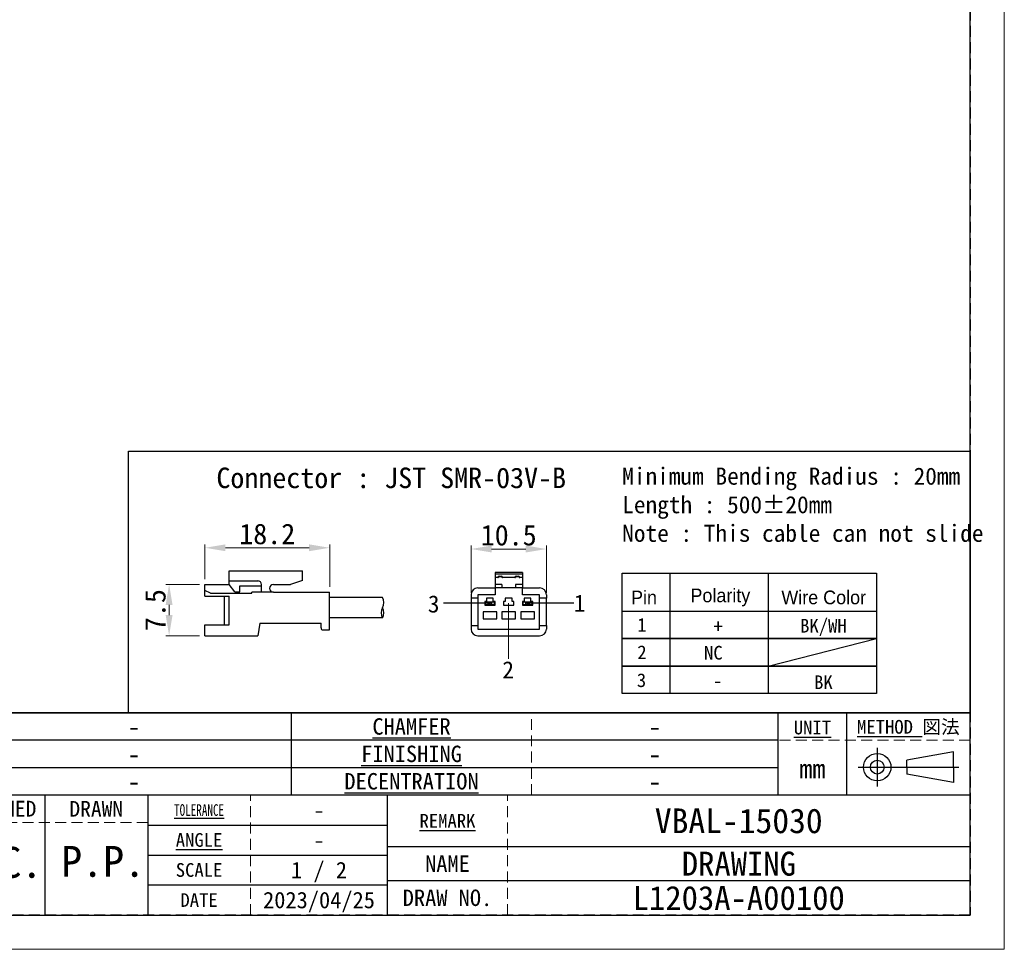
# Model space of a CAD drawing. Header units: millimetres. Extents: x -201 to 202, y 143 to 428.
# Tile 3 of 9: x 58 to 202, y 143 to 278. Entities that reach past the tile are written whole.
import ezdxf
from ezdxf.enums import TextEntityAlignment as Align

# ---------------------------------------------------------------- set-up
doc = ezdxf.new("R2010")
doc.units = ezdxf.units.MM
doc.header["$LTSCALE"] = 0.25
doc.linetypes.add('HIDDEN', pattern=[9.525, 6.35, -3.175])
doc.layers.add('CABLE 3P', color=7, linetype='Continuous')
doc.layers.add('FORM', color=7, linetype='Continuous')
doc.layers.add('DIMENSION', color=6, linetype='Continuous', lineweight=9)
doc.layers.add('TXT1', color=5, linetype='Continuous', lineweight=15)
doc.layers.add('EMPTY LINE', color=252, linetype='Continuous', lineweight=0, plot=False)
doc.styles.add('(TNK)aSS', font='txt', dxfattribs={"width": 0.75, "oblique": 15, "height": 3.5})
doc.styles.get("Standard").update_dxf_attribs({"font": 'arial.ttf'})
doc.styles.add('takachi1', font='msgothic.ttc', dxfattribs={"height": 2.5})
doc.styles.add('VS Standard', font='msgothic.ttc', dxfattribs={"height": 3})
doc.styles.add('VS Standard(小)', font='txt', dxfattribs={"height": 2.4})
doc.dimstyles.new('TMIZO', dxfattribs={"dimscale": 0, "dimtxt": 3.5, "dimasz": 3, "dimexe": 0.5, "dimexo": 0.8, "dimgap": 0.5, "dimtad": 3, "dimtoh": 1, "dimdec": 1, "dimrnd": 0.005, "dimdsep": 46, "dimtxsty": '(TNK)aSS', "dimcen": 0, "dimclrd": 5, "dimclre": 5, "dimclrt": 5, "dimaunit": 1, "dimadec": 0, "dimazin": 2, "dimtfac": 1, "dimtdec": 1, "dimtmove": 0, "dimatfit": 3, "dimfxl": 1, "dimtzin": 0, "dimlwd": -1, "dimlwe": -1, "dimarcsym": 0})

# ---------------------------------------------------------------- blocks, each defined once
blk = doc.blocks.new('表題欄金物用_ver2.0.0')
at = {"layer": 'FORM', "color": 0}
for p, q in [((-11, 40.5), (-191, 40.5)), ((-110, 28.49), (-110, 40.5)), ((-39, 28.49), (-39, 40.49)), ((-29, 28.49), (-29, 40.49)), ((-11, 28.5), (-11, 40.5)), ((-39, 36.5), (-191, 36.5)), ((-24.54, 35.38), (-24.54, 29.78)), ((-13.42, 34.8), (-20.21, 33.59)), ((-13.42, 32.58), (-13.42, 34.8)), ((-20.21, 32.58), (-20.21, 33.59)), ((-39, 32.5), (-191, 32.5)), ((-27.34, 32.58), (-12.62, 32.58)), ((-20.21, 32.58), (-20.21, 31.57)), ((-13.42, 32.58), (-13.42, 30.35)), ((-13.42, 30.35), (-20.21, 31.57)), ((-11, 28.5), (-191, 28.5)), ((-146, 28.5), (-146, 11)), ((-131, 28.5), (-131, 11)), ((-96, 11), (-96, 28.5)), ((-11, 11), (-11, 28.5)), ((-131, 24.12), (-96, 24.12)), ((-96, 21), (-11, 21)), ((-131, 19.75), (-96, 19.75)), ((-11, 16), (-96, 16)), ((-96, 15.38), (-131, 15.38)), ((-191, 11), (-11, 11))]:
    blk.add_line(p, q, dxfattribs=at)
at = {"layer": 'FORM', "color": 0, "linetype": 'HIDDEN', "lineweight": 9}
for p, q in [((-75, 28.49), (-75, 40.49)), ((-11, 36.5), (-39, 36.5)), ((-116, 11), (-116, 28.5)), ((-78.5, 11), (-78.5, 28.5)), ((-131, 24.5), (-191, 24.5))]:
    blk.add_line(p, q, dxfattribs=at)
at = {"layer": 'FORM', "color": 0}
for radius in [2, 1]:
    blk.add_circle((-24.54, 32.58), radius, dxfattribs=at)
at = {"layer": 'FORM', "color": 0, "attachment_point": 5}
for s, insert, char_height, width, style in [('{\\LCHAMFER}   ', (-92.5, 38.5), 2.4, 35, 'VS Standard(小)'), ('{\\LUNIT}', (-34, 38.35), 2, 20, 'VS Standard'), ('{\\LMETHOD} 図法', (-20, 38.35), 2, 20, 'VS Standard'), ('{\\LFINISHING}', (-92.5, 34.5), 2.4, 35, 'VS Standard(小)'), ('mm', (-34, 32.35), 2.8, 20, 'VS Standard'), ('{\\LDECENTRATION} ', (-92.5, 30.5), 2.4, 35, 'VS Standard(小)'), ('{\\fＭＳ ゴシック|b0|i0|c128|p49;DESIGNED}', (-153.5, 26.5), 2.3, 15, 'VS Standard'), ('{\\fＭＳ ゴシック|b0|i0|c128|p49;DRAWN}', (-138.5, 26.5), 2.3, 15, 'VS Standard'), ('{\\W0.7;\\LTOLERANCE\\l }', (-123.5, 26.31), 1.7, 20, 'VS Standard(小)'), ('{\\LANGLE}', (-123.5, 21.94), 2, 14.9784, 'VS Standard(小)'), ('SCALE', (-123.5, 17.56), 2, 15, 'VS Standard(小)'), ('{\\fＭＳ ゴシック|b0|i0|c128|p49;NAME}', (-87.25, 18.5), 2.4, 15, 'VS Standard(小)'), ('{\\fＭＳ ゴシック|b0|i0|c128|p49;DRAW NO.}', (-87.25, 13.5), 2.4, 15, 'VS Standard(小)'), ('{\\fＭＳ ゴシック|b0|i0|c128|p49;DATE}', (-123.5, 13.19), 2, 15, 'VS Standard(小)')]:
    blk.add_mtext(s, dxfattribs=dict(at, insert=insert, char_height=char_height, width=width, style=style))
at = {"layer": 'FORM', "color": 0, "insert": (-87.25, 24.75), "char_height": 2, "width": 16, "attachment_point": 5, "line_spacing_factor": 0.8, "style": 'VS Standard'}
blk.add_mtext('\\pxsm0.9;{\\LREMARK}   ', dxfattribs=at)
at = {"layer": 'FORM', "color": 0}
for tag, height, style, p in [('材料', 2.8, 'VS Standard', (-133, 38.5)), ('一般面取', 2.8, 'VS Standard', (-57, 38.5)), ('処理', 2.8, 'VS Standard', (-133, 34.5)), ('仕上', 2.8, 'VS Standard', (-57, 34.5)), ('処理接点', 2.8, 'VS Standard', (-133, 30.5)), ('偏芯', 2.8, 'VS Standard', (-57, 30.5)), ('一般公差', 2.4, 'VS Standard(小)', (-106, 26.31)), ('適用（機種名）', 3.6, 'VS Standard', (-44.75, 24.75)), ('角度', 2.4, 'VS Standard(小)', (-106, 21.94)), ('NAME', 3.5, 'VS Standard', (-44.75, 18.5)), ('SCALE', 2.4, 'VS Standard(小)', (-106, 17.56)), ('DATE', 2.4, 'VS Standard(小)', (-106, 13.19)), ('DRAW_NO.', 3.5, 'VS Standard', (-44.75, 13.5))]:
    blk.add_attdef(tag, text='', height=height, dxfattribs=dict(at, style=style)).set_placement(p, align=Align.MIDDLE_CENTER)
at = {"layer": 'FORM', "color": 0, "style": 'VS Standard'}
for tag, p in [('APPROVED', (-182.5, 15.06)), ('CHECKED', (-167.5, 15.18)), ('DESIGNED', (-152.5, 15.09)), ('DRAWN', (-137.5, 15.23))]:
    blk.add_attdef(tag, text='', height=4.5, dxfattribs=at).set_placement(p, align=Align.BOTTOM_CENTER)
blk = doc.blocks.new('*D59')
at = {"layer": 'Defpoints', "color": 0}
for p in [(134.68, 201.16), (123.68, 193.99), (134.68, 193.99)]:
    blk.add_point(p, dxfattribs=at)
at = {"layer": 'DIMENSION', "color": 0}
for p, q in [((123.68, 194.79), (123.68, 201.66)), ((126.68, 201.16), (131.68, 201.16)), ((134.68, 194.79), (134.68, 201.66))]:
    blk.add_line(p, q, dxfattribs=at)
for points in [[(126.68, 201.66), (126.68, 200.66), (123.68, 201.16)], [(131.68, 200.66), (131.68, 201.66), (134.68, 201.16)]]:
    blk.add_solid(points, dxfattribs=at)
at = {"layer": 'DIMENSION', "color": 0, "insert": (129.18, 203.16), "char_height": 3, "attachment_point": 5, "style": 'VS Standard'}
blk.add_mtext('10.5', dxfattribs=at)
blk = doc.blocks.new('*D60')
at = {"layer": 'Defpoints', "color": 0}
for p in [(84.85, 196), (79.63, 188.51), (84.87, 188.51)]:
    blk.add_point(p, dxfattribs=at)
at = {"layer": 'DIMENSION', "color": 0}
for p, q in [((84.05, 196), (79.13, 196)), ((79.63, 193), (79.63, 191.51)), ((84.07, 188.51), (79.13, 188.51))]:
    blk.add_line(p, q, dxfattribs=at)
for points in [[(80.13, 193), (79.13, 193), (79.63, 196)], [(79.13, 191.51), (80.13, 191.51), (79.63, 188.51)]]:
    blk.add_solid(points, dxfattribs=at)
at = {"layer": 'DIMENSION', "color": 0, "insert": (77.63, 192.25), "char_height": 3, "attachment_point": 5, "rotation": 90, "style": 'VS Standard'}
blk.add_mtext('7.5', dxfattribs=at)
blk = doc.blocks.new('*D61')
at = {"layer": 'Defpoints', "color": 0}
for p in [(103.06, 201.34), (84.85, 195.98), (103.06, 194.86)]:
    blk.add_point(p, dxfattribs=at)
at = {"layer": 'DIMENSION', "color": 0}
for p, q in [((84.85, 196.78), (84.85, 201.84)), ((87.85, 201.34), (100.06, 201.34)), ((103.06, 195.66), (103.06, 201.84))]:
    blk.add_line(p, q, dxfattribs=at)
for points in [[(87.85, 201.84), (87.85, 200.84), (84.85, 201.34)], [(100.06, 200.84), (100.06, 201.84), (103.06, 201.34)]]:
    blk.add_solid(points, dxfattribs=at)
at = {"layer": 'DIMENSION', "color": 0, "insert": (93.95, 203.34), "char_height": 3, "attachment_point": 5, "style": 'VS Standard'}
blk.add_mtext('18.2', dxfattribs=at)

msp = doc.modelspace()

# ---------------------------------------------------------------- linework, layer by layer
at = {"layer": 'CABLE 3P'}
for p, q in [((88.3742, 197.9786), (99.0742, 197.9786)), ((88.3742, 195.9786), (88.3742, 197.9786)), ((88.3742, 197.9786), (99.0742, 197.9786)), ((88.3742, 195.9786), (88.3742, 197.9786)), ((99.0742, 196.5832), (99.0742, 197.9786)), ((131.1842, 197.7381), (127.1842, 197.7381)), ((127.1842, 197.7381), (127.1842, 197.5089)), ((131.1842, 197.5089), (127.1842, 197.5089)), ((127.1842, 197.5089), (127.1842, 196.9881)), ((127.6842, 196.9881), (127.1842, 196.9881)), ((127.1842, 196.9881), (127.1842, 195.9881)), ((127.5842, 196.9881), (127.5842, 196.9972)), ((127.7842, 197.1881), (127.6842, 197.0881)), ((127.6842, 197.0881), (127.6842, 196.9881)), ((128.1842, 197.0881), (127.6842, 197.0881)), ((127.7842, 197.1972), (127.7842, 197.1881)), ((127.7842, 197.1972), (128.0842, 197.1972)), ((127.7842, 197.1881), (128.0842, 197.1881)), ((128.0842, 197.1972), (128.0842, 197.1881)), ((128.0842, 197.1881), (128.1842, 197.0881)), ((128.1842, 197.0881), (128.1842, 196.9881)), ((130.1842, 196.9881), (128.1842, 196.9881)), ((128.2842, 196.9972), (128.2842, 196.9881)), ((130.0842, 196.9881), (130.0842, 196.9972)), ((130.2842, 197.1881), (130.1842, 197.0881)), ((130.1842, 197.0881), (130.1842, 196.9881)), ((130.6842, 197.0881), (130.1842, 197.0881)), ((130.2842, 197.1972), (130.2842, 197.1881)), ((130.2842, 197.1972), (130.5842, 197.1972)), ((130.2842, 197.1881), (130.5842, 197.1881)), ((130.5842, 197.1972), (130.5842, 197.1881)), ((130.5842, 197.1881), (130.6842, 197.0881)), ((130.6842, 197.0881), (130.6842, 196.9881)), ((131.1842, 196.9881), (130.6842, 196.9881)), ((130.7842, 196.9972), (130.7842, 196.9881)), ((131.1842, 197.7381), (131.1842, 197.5089)), ((131.1842, 197.5089), (131.1842, 196.9881)), ((131.1842, 196.9881), (131.1842, 195.9881)), ((84.851, 194.2916), (84.851, 195.9786)), ((84.851, 195.9786), (88.3742, 195.9786)), ((84.851, 194.2916), (84.851, 195.9786)), ((84.851, 195.9786), (88.3742, 195.9786)), ((88.3742, 196.5079), (92.6074, 196.5079)), ((88.3742, 196.5079), (92.6074, 196.5079)), ((89.2077, 194.9259), (88.3742, 195.9786)), ((89.2077, 194.9259), (88.3742, 195.9786)), ((89.9722, 194.9259), (89.9722, 195.7978)), ((89.9722, 195.7978), (93.0974, 195.7978)), ((89.9722, 194.9259), (89.9722, 195.7978)), ((89.9722, 195.7978), (93.0974, 195.7978)), ((93.0974, 194.8505), (93.0974, 196.0045)), ((93.0974, 194.8505), (93.0974, 196.0045)), ((94.8476, 195.9786), (97.3459, 195.9786)), ((94.8476, 195.9786), (97.3459, 195.9786)), ((99.0742, 196.5832), (97.3459, 195.9786)), ((99.0742, 196.5832), (97.3459, 195.9786)), ((124.6842, 195.4881), (127.1842, 195.4881)), ((128.1842, 195.9881), (127.1842, 195.9881)), ((127.1842, 195.9881), (127.1842, 195.4881)), ((127.1842, 195.4881), (127.1842, 194.4881)), ((128.1842, 195.4881), (127.1842, 195.4881)), ((128.1842, 195.9881), (128.1842, 195.4881)), ((130.1842, 195.4881), (128.1842, 195.4881)), ((131.1842, 195.9881), (130.1842, 195.9881)), ((130.1842, 195.9881), (130.1842, 195.4881)), ((131.1842, 195.4881), (130.1842, 195.4881)), ((131.1842, 195.9881), (131.1842, 195.4881)), ((131.1842, 194.4881), (131.1842, 195.4881)), ((131.1842, 195.4881), (133.6842, 195.4881)), ((85.6899, 194.7015), (84.851, 195.0927)), ((85.6899, 194.7015), (84.851, 195.0927)), ((84.851, 194.2916), (88.3742, 194.2916)), ((84.851, 194.2916), (88.3742, 194.2916)), ((85.6899, 194.7015), (91.711, 194.7015)), ((85.6899, 194.7015), (91.711, 194.7015)), ((87.7218, 190.0996), (87.7218, 194.2916)), ((87.7218, 190.0996), (87.7218, 194.2916)), ((88.3742, 190.0996), (88.3742, 194.2916)), ((88.3742, 190.0996), (88.3742, 194.2916)), ((89.2077, 194.9259), (89.9722, 194.9259)), ((89.2077, 194.9259), (89.9722, 194.9259)), ((94.8476, 194.8505), (91.711, 194.8505)), ((91.711, 194.7015), (91.711, 194.8505)), ((94.8476, 194.8505), (91.711, 194.8505)), ((91.711, 194.7015), (91.711, 194.8505)), ((94.8476, 194.8505), (103.051, 194.8505)), ((94.8476, 194.8505), (103.051, 194.8505)), ((103.051, 189.3505), (103.051, 194.8505)), ((103.051, 189.3505), (103.051, 194.8505)), ((110.7651, 194.1005), (103.051, 194.1005)), ((123.6842, 194.4881), (123.6842, 193.9881)), ((124.6842, 193.9881), (123.6842, 193.9881)), ((123.6842, 193.9881), (123.6842, 189.9881)), ((124.6842, 194.4881), (124.6842, 193.9881)), ((127.1842, 194.4881), (124.6842, 194.4881)), ((124.6842, 193.9881), (124.6842, 189.9881)), ((126.9342, 193.9881), (125.9342, 193.9881)), ((125.9342, 193.9881), (125.9342, 193.4881)), ((126.9342, 193.4881), (126.9342, 193.9881)), ((128.6842, 193.9881), (128.6842, 193.4881)), ((129.6842, 193.9881), (128.6842, 193.9881)), ((129.6842, 193.4881), (129.6842, 193.9881)), ((133.6842, 194.4881), (131.1842, 194.4881)), ((132.4342, 193.9881), (131.4342, 193.9881)), ((131.4342, 193.9881), (131.4342, 193.4881)), ((132.4342, 193.4881), (132.4342, 193.9881)), ((133.6842, 193.9881), (133.6842, 194.4881)), ((134.6842, 193.9881), (133.6842, 193.9881)), ((133.6842, 189.9881), (133.6842, 193.9881)), ((134.6842, 194.4881), (134.6842, 193.9881)), ((134.6842, 189.9881), (134.6842, 193.9881)), ((126.3144, 193.2381), (119.6761, 193.2381)), ((125.9342, 193.4881), (125.6842, 193.4881)), ((125.6842, 193.4881), (125.6842, 192.9881)), ((125.6842, 192.9881), (127.1842, 192.9881)), ((125.8092, 193.0381), (125.8092, 193.4381)), ((125.8092, 193.4381), (126.2842, 193.4381)), ((126.2842, 193.0381), (125.8092, 193.0381)), ((126.2842, 193.4381), (126.1842, 193.3381)), ((126.3842, 193.3381), (126.1842, 193.3381)), ((126.1842, 193.1381), (126.1842, 193.3381)), ((126.1842, 193.1381), (126.3842, 193.1381)), ((126.1842, 193.1381), (126.2842, 193.0381)), ((126.2842, 193.4381), (126.4342, 193.4381)), ((126.4342, 193.0381), (126.2842, 193.0381)), ((126.4342, 193.4144), (126.3842, 193.3381)), ((126.3842, 193.3381), (126.3842, 193.1381)), ((126.3842, 193.1381), (126.4342, 193.0618)), ((126.4342, 193.4381), (126.4342, 193.4144)), ((126.4342, 193.4381), (126.5842, 193.4381)), ((126.4842, 193.3381), (126.4342, 193.4144)), ((126.4342, 193.0618), (126.4842, 193.1381)), ((126.4342, 193.0618), (126.4342, 193.0381)), ((126.5842, 193.0381), (126.4342, 193.0381)), ((126.4842, 193.1381), (126.4842, 193.3381)), ((126.6842, 193.3381), (126.4842, 193.3381)), ((126.4842, 193.1381), (126.6842, 193.1381)), ((126.6842, 193.3381), (126.5842, 193.4381)), ((126.5842, 193.4381), (127.0592, 193.4381)), ((126.5842, 193.0381), (126.6842, 193.1381)), ((127.0592, 193.0381), (126.5842, 193.0381)), ((126.6842, 193.3381), (126.6842, 193.1381)), ((127.1842, 193.4881), (126.9342, 193.4881)), ((127.0592, 193.4381), (127.0592, 193.0381)), ((127.1842, 192.9881), (127.1842, 193.4881)), ((128.4342, 193.4881), (128.4342, 192.9881)), ((128.6842, 193.4881), (128.4342, 193.4881)), ((128.4342, 192.9881), (129.9342, 192.9881)), ((129.9342, 193.4881), (129.6842, 193.4881)), ((129.9342, 192.9881), (129.9342, 193.4881)), ((131.4342, 193.4881), (131.1842, 193.4881)), ((131.1842, 193.4881), (131.1842, 192.9881)), ((131.1842, 192.9881), (132.6842, 192.9881)), ((131.3092, 193.0381), (131.3092, 193.4381)), ((131.3092, 193.4381), (131.7842, 193.4381)), ((131.7842, 193.0381), (131.3092, 193.0381)), ((131.7842, 193.4381), (131.6842, 193.3381)), ((131.8842, 193.3381), (131.6842, 193.3381)), ((131.6842, 193.1381), (131.6842, 193.3381)), ((131.6842, 193.1381), (131.8842, 193.1381)), ((131.6842, 193.1381), (131.7842, 193.0381)), ((131.7842, 193.4381), (131.9342, 193.4381)), ((131.9342, 193.0381), (131.7842, 193.0381)), ((131.9342, 193.4144), (131.8842, 193.3381)), ((131.8842, 193.3381), (131.8842, 193.1381)), ((131.8842, 193.1381), (131.9342, 193.0618)), ((131.9342, 193.4381), (131.9342, 193.4144)), ((131.9342, 193.4381), (132.0842, 193.4381)), ((131.9842, 193.3381), (131.9342, 193.4144)), ((131.9342, 193.0618), (131.9842, 193.1381)), ((131.9342, 193.0618), (131.9342, 193.0381)), ((132.0842, 193.0381), (131.9342, 193.0381)), ((131.9842, 193.1381), (131.9842, 193.3381)), ((132.1842, 193.3381), (131.9842, 193.3381)), ((131.9842, 193.1381), (132.1842, 193.1381)), ((138.6881, 193.2381), (132.0498, 193.2381)), ((132.1842, 193.3381), (132.0842, 193.4381)), ((132.0842, 193.4381), (132.5592, 193.4381)), ((132.0842, 193.0381), (132.1842, 193.1381)), ((132.5592, 193.0381), (132.0842, 193.0381)), ((132.1842, 193.3381), (132.1842, 193.1381)), ((132.6842, 193.4881), (132.4342, 193.4881)), ((132.5592, 193.4381), (132.5592, 193.0381)), ((132.6842, 192.9881), (132.6842, 193.4881)), ((110.7651, 191.1005), (103.051, 191.1005)), ((127.4342, 191.9881), (125.4342, 191.9881)), ((125.4342, 191.9881), (125.4342, 190.9881)), ((127.4342, 190.9881), (127.4342, 191.9881)), ((130.1842, 191.9881), (128.1842, 191.9881)), ((128.1842, 191.9881), (128.1842, 190.9881)), ((130.1842, 190.9881), (130.1842, 191.9881)), ((130.9342, 191.9881), (130.9342, 190.9881)), ((132.9342, 191.9881), (130.9342, 191.9881)), ((132.9342, 190.9881), (132.9342, 191.9881)), ((84.851, 188.4786), (84.851, 190.0996)), ((84.851, 190.0996), (88.3742, 190.0996)), ((84.851, 188.4786), (84.851, 190.0996)), ((84.851, 190.0996), (88.3742, 190.0996)), ((92.851, 190.3505), (92.551, 188.4786)), ((92.851, 190.3505), (101.7959, 190.3505)), ((92.851, 190.3505), (101.7959, 190.3505)), ((101.7959, 189.6505), (101.7959, 190.3505)), ((101.7959, 189.6505), (101.7959, 190.3505)), ((123.6842, 189.9881), (124.6842, 189.9881)), ((123.6842, 189.9881), (123.6842, 189.4881)), ((124.6842, 189.9881), (124.6842, 189.4881)), ((125.4342, 190.9881), (127.4342, 190.9881)), ((128.1842, 190.9881), (130.1842, 190.9881)), ((130.9342, 190.9881), (132.9342, 190.9881)), ((133.6842, 189.9881), (134.6842, 189.9881)), ((133.6842, 189.4881), (133.6842, 189.9881)), ((134.6842, 189.9881), (134.6842, 189.4881)), ((84.851, 188.4786), (92.551, 188.4786)), ((84.851, 188.4786), (92.551, 188.4786)), ((102.0959, 189.3505), (103.051, 189.3505)), ((102.0959, 189.3505), (103.051, 189.3505)), ((124.6842, 189.4881), (133.6842, 189.4881)), ((124.6842, 188.4881), (133.6842, 188.4881))]:
    msp.add_line(p, q, dxfattribs=at)
for centre, radius, start, end in [((127.7842, 196.9972), 0.2, 90, 180), ((127.5886, 197.0928), 0.0958, 267.402573, 357.142919), ((128.0842, 196.9972), 0.2, 0, 90), ((128.2799, 197.0928), 0.0958, 182.857163, 272.597478), ((130.2842, 196.9972), 0.2, 90, 180), ((130.0886, 197.0928), 0.0958, 267.402651, 357.142841), ((130.5842, 196.9972), 0.2, 0, 90), ((130.7799, 197.0928), 0.0958, 182.857274, 272.597233), ((92.5939, 196.0045), 0.5035, 0, 91.535232), ((92.5939, 196.0045), 0.5035, 0, 91.535232), ((94.8476, 195.4146), 0.5641, 90, 270), ((94.8476, 195.4146), 0.5641, 90, 270), ((124.6842, 194.4881), 1, 90, 180), ((133.6842, 194.4881), 1, 0, 90), ((109.5651, 193.3505), 1.4151, 327.994617, 32.005383), ((111.9651, 191.8505), 1.4151, 147.994617, 212.005383), ((109.5651, 191.8505), 1.4151, 327.994617, 32.005383), ((102.0959, 189.6505), 0.3, 180, 270), ((102.0959, 189.6505), 0.3, 180, 270), ((124.6842, 189.4881), 1, 180, 270), ((133.6842, 189.4881), 1, 270, 0)]:
    msp.add_arc(centre, radius, start, end, dxfattribs=at)
at = {"layer": 'DIMENSION'}
msp.add_line((129.1569, 193.2711), (129.1569, 185.1552), dxfattribs=at)
at = {"layer": 'EMPTY LINE'}
for p, q in [((201.5, 142.75), (201.5, 427.75)), ((-201.5, 142.75), (201.5, 142.75))]:
    msp.add_line(p, q, dxfattribs=at)
at = {"layer": 'FORM'}
for p, q in [((145.7445, 197.6145), (182.8359, 197.6145)), ((145.7445, 192.0883), (145.7445, 197.6145)), ((152.6812, 197.6145), (152.6812, 180.0883)), ((167.0331, 197.6145), (167.0331, 180.0883)), ((182.8359, 197.6145), (182.8359, 180.0883)), ((167.0331, 184.0883), (182.8359, 188.0883))]:
    msp.add_line(p, q, dxfattribs=at)
at = {"layer": 'FORM', "linetype": 'HIDDEN'}
msp.add_lwpolyline([(-196.5, 422.75), (196.5, 422.75), (196.5, 147.75), (-196.5, 147.75)], close=True, dxfattribs=at)
at = {"layer": 'FORM'}
for points in [[(-196.5, 422.75), (-196.5, 147.75), (-78.5, 147.75), (-78.5, 159.75), (16.5, 159.75), (16.5, 177.25), (196.5, 177.25), (196.5, 422.75), (-196.5, 422.75)], [(73.6918, 215.458), (196.5, 215.458), (196.5, 177.25), (73.6918, 177.25)]]:
    msp.add_lwpolyline(points, close=True, dxfattribs=at)
for points in [[(182.8359, 188.0883), (145.7445, 188.0883), (145.7445, 192.0883), (182.8359, 192.0883)], [(182.8359, 184.0883), (145.7445, 184.0883), (145.7445, 188.0883), (182.8359, 188.0883)], [(182.8359, 180.0883), (145.7445, 180.0883), (145.7445, 184.0883), (182.8359, 184.0883)]]:
    msp.add_lwpolyline(points, dxfattribs=at)

# ---------------------------------------------------------------- block references
ref = msp.add_blockref('表題欄金物用_ver2.0.0', (207.5, 136.75), dxfattribs=at)
ref.add_attrib('材料', '-', dxfattribs={"layer": 'EMPTY LINE', "color": 0, "height": 2.8, "style": 'VS Standard'}).set_placement((74.5, 175.25), align=Align.MIDDLE_CENTER)
ref.add_attrib('処理', '-', dxfattribs={"color": 0, "height": 2.8, "style": 'VS Standard'}).set_placement((74.5, 171.25), align=Align.MIDDLE_CENTER)
ref.add_attrib('処理接点', '-', dxfattribs={"color": 0, "height": 2.8, "style": 'VS Standard'}).set_placement((74.5, 167.25), align=Align.MIDDLE_CENTER)
ref.add_attrib('一般面取', '-', dxfattribs={"color": 0, "height": 2.8, "style": 'VS Standard'}).set_placement((150.5, 175.2468), align=Align.MIDDLE_CENTER)
ref.add_attrib('仕上', '-', dxfattribs={"color": 0, "height": 2.8, "style": 'VS Standard'}).set_placement((150.5, 171.2468), align=Align.MIDDLE_CENTER)
ref.add_attrib('偏芯', '-', dxfattribs={"color": 0, "height": 2.8, "style": 'VS Standard'}).set_placement((150.5, 167.2468), align=Align.MIDDLE_CENTER)
ref.add_attrib('一般公差', '-', dxfattribs={"color": 0, "height": 2.4, "style": 'VS Standard(小)'}).set_placement((101.5, 163.0625), align=Align.MIDDLE_CENTER)
ref.add_attrib('角度', '-', dxfattribs={"color": 0, "height": 2.4, "style": 'VS Standard(小)'}).set_placement((101.5, 158.6875), align=Align.MIDDLE_CENTER)
ref.add_attrib('SCALE', '1 / 2', dxfattribs={"color": 0, "height": 2.4, "style": 'VS Standard(小)'}).set_placement((101.5, 154.3125), align=Align.MIDDLE_CENTER)
ref.add_attrib('DATE', '2023/04/25', dxfattribs={"color": 0, "height": 2.4, "style": 'VS Standard(小)'}).set_placement((101.5, 149.9375), align=Align.MIDDLE_CENTER)
ref.add_attrib('適用（機種名）', 'VBAL-15030', dxfattribs={"color": 0, "height": 3.6, "style": 'VS Standard'}).set_placement((162.75, 161.5), align=Align.MIDDLE_CENTER)
ref.add_attrib('NAME', 'DRAWING ', dxfattribs={"color": 0, "height": 3.5, "style": 'VS Standard'}).set_placement((163.9602, 155.25), align=Align.MIDDLE_CENTER)
ref.add_attrib('DRAW_NO.', 'L1203A-A00100', dxfattribs={"color": 0, "height": 3.5, "style": 'VS Standard'}).set_placement((162.75, 150.25), align=Align.MIDDLE_CENTER)
ref.add_attrib('DESIGNED', 'A.C.', dxfattribs={"color": 0, "height": 4.5, "style": 'VS Standard'}).set_placement((55, 151.8412), align=Align.BOTTOM_CENTER)
ref.add_attrib('DRAWN', 'P.P.', dxfattribs={"color": 0, "height": 4.5, "style": 'VS Standard'}).set_placement((69.9999, 151.985), align=Align.BOTTOM_CENTER)

# ---------------------------------------------------------------- texts
at = {"layer": 'DIMENSION', "style": 'takachi1'}
for s, p in [('3', (117.3825, 191.8971)), ('1', (138.6881, 191.9999)), ('2', (128.2512, 182.2775))]:
    msp.add_text(s, height=2.5, dxfattribs=at).set_placement(p)
at = {"layer": 'TXT1', "style": 'takachi1'}
msp.add_text('NC', height=2, dxfattribs=at).set_placement((157.6796, 185.029))
at = {"layer": 'TXT1', "attachment_point": 1, "style": 'VS Standard'}
for s, insert, char_height, width in [('Connector : JST SMR-03V-B', (86.5299, 213.0457), 3, 49.429299), ('Minimum Bending Radius : 20mm\\PLength : 500%%p20mm\\PNote : This cable can not slide', (145.7445, 213.0457), 2.5, 61.656869)]:
    msp.add_mtext(s, dxfattribs=dict(at, insert=insert, char_height=char_height, width=width))
at = {"layer": 'TXT1', "char_height": 2, "attachment_point": 5}
for s, insert, width in [('\\fMS PGothic|b0|i0|c128|p50;Pin', (148.9244, 194.0883), 8), ('\\fMS PGothic|b0|i0|c128|p50;Polarity', (160.0663, 194.0883), 28), ('\\fMS PGothic|b0|i0|c128|p50;Wire Color', (175.1448, 194.0883), 32), ('\\fＭＳ ゴシック|b0|i0;1', (148.6275, 190.0883), 8), ('\\fMS Gothic|b0|i0|c128|p49;+', (159.7466, 189.8914), 28), ('\\fMS Gothic|b0|i0|c128|p49;BK/WH', (175.1019, 189.7205), 32), ('\\fＭＳ ゴシック|b0|i0;2', (148.6275, 186.0883), 8), ('\\fＭＳ ゴシック|b0|i0;3\\P', (148.5559, 182.0035), 8), ('\\fMS Gothic|b0|i0|c128|p49;BK', (175.1019, 181.7205), 32), ('\\fMS Gothic|b0|i0|c128|p49;-', (159.6584, 181.9428), 28)]:
    msp.add_mtext(s, dxfattribs=dict(at, insert=insert, width=width))

# ---------------------------------------------------------------- dimensions: what is measured, and where the dimension line sits
at = {"layer": 'DIMENSION'}
dim = msp.add_linear_dim(base=(103.0551, 201.3366), p1=(84.8527, 195.9814), p2=(103.0551, 194.8557), dimstyle='TMIZO', override={"dimscale": 1, "dimtoh": 0, "dimtxsty": 'VS Standard', "dimclrd": 0, "dimclre": 0, "dimclrt": 0}, dxfattribs=at)
dim.commit()
dim.dimension.update_dxf_attribs({"geometry": '*D61', "text_midpoint": (93.9539, 203.3372)})
dim = msp.add_linear_dim(base=(134.684, 201.1618), p1=(123.6779, 193.9903), p2=(134.684, 193.9913), text='10.5', dimstyle='TMIZO', override={"dimscale": 1, "dimtoh": 0, "dimtxsty": 'VS Standard', "dimclrd": 0, "dimclre": 0, "dimclrt": 0}, dxfattribs=at)
dim.commit()
dim.dimension.update_dxf_attribs({"geometry": '*D59', "text_midpoint": (129.1809, 203.1623)})
dim = msp.add_linear_dim(base=(79.6295, 188.5082), p1=(84.8484, 196.0009), p2=(84.8721, 188.5082), angle=90, dimstyle='TMIZO', override={"dimscale": 1, "dimtoh": 0, "dimtxsty": 'VS Standard', "dimclrd": 0, "dimclre": 0, "dimclrt": 0}, dxfattribs=at)
dim.commit()
dim.dimension.update_dxf_attribs({"geometry": '*D60', "text_midpoint": (77.6289, 192.2546)})

doc.saveas('drawing.dxf')
